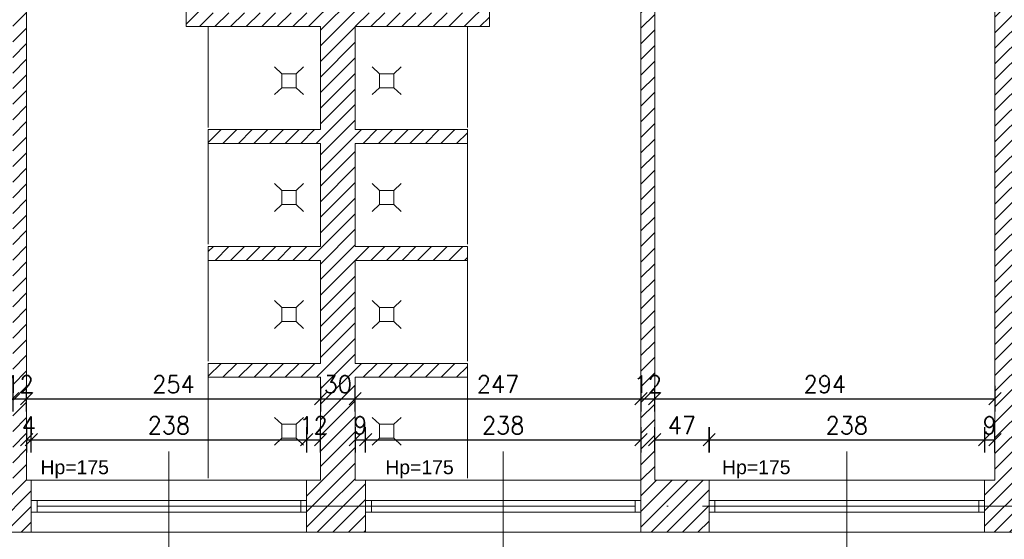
# Model space of a CAD drawing. Header units: millimetres. Extents: x -37273 to 136949, y -1495242345 to -598.
# Tile 24 of 44: x 69393 to 70245, y -17749 to -17300. Entities that reach past the tile are written whole.
import ezdxf

# ---------------------------------------------------------------- set-up
doc = ezdxf.new("R2010")
doc.units = ezdxf.units.MM
doc.linetypes.add('ACAD_ISO10W100', pattern=[18, 12, -3, 0, -3])
for name, color, linetype, lineweight in [('A-OKN', 3, 'Continuous', 13), ('urządzenia', 252, 'Continuous', 0), ('wymiarowannie', 253, 'Continuous', 5)]:
    doc.layers.add(name, color=color, linetype=linetype, lineweight=lineweight)
doc.layers.add('wym', color=1, linetype='Continuous')
doc.layers.add('ściana', color=7, linetype='Continuous')
doc.styles.get("Standard").update_dxf_attribs({"font": 'arial.ttf'})
doc.styles.add('WYM_50', font='simplex.shx', dxfattribs={"width": 0.95})
doc.dimstyles.new('50', dxfattribs={"dimtxt": 15, "dimasz": 0.15, "dimexe": 13, "dimexo": 30, "dimgap": 5, "dimtad": 1, "dimdec": 0, "dimrnd": 0.5, "dimzin": 1, "dimdsep": 46, "dimtxsty": 'WYM_50', "dimblk": 'A', "dimcen": 3, "dimdle": 5, "dimse1": 1, "dimse2": 1, "dimclrd": 256, "dimclre": 256, "dimclrt": 2, "dimaunit": 1, "dimadec": 0, "dimazin": 0, "dimtfac": 0.32, "dimtdec": 0, "dimtix": 1, "dimtmove": 1, "dimatfit": 3, "dimldrblk": 'A', "dimfxl": 1, "dimtvp": 0.08, "dimtolj": 1, "dimtzin": 1, "dimarcsym": 0})

# ---------------------------------------------------------------- blocks, each defined once
blk = doc.blocks.new('A')
at = {"color": 1, "linetype": 'Continuous'}
blk.add_line((0, 73.6), (0, -73.6), dxfattribs=at)
at = {"color": 7, "linetype": 'Continuous'}
blk.add_line((-35.3, -35.3), (35.3, 35.3), dxfattribs=at)
blk = doc.blocks.new('*D1490')
at = {"layer": 'Defpoints', "color": 0, "lineweight": 13, "ltscale": 3}
for p in [(69692.44, -17743.38), (69930.44, -17743.38), (69930.44, -17879.37)]:
    blk.add_point(p, dxfattribs=at)
at = {"layer": 'wym', "lineweight": -2}
blk.add_line((69692.59, -17879.37), (69930.29, -17879.37), dxfattribs=at)
at = {"layer": 'wym', "lineweight": -2, "ltscale": 3, "xscale": 0.15, "yscale": 0.15, "zscale": 0.15, "rotation": 180}
blk.add_blockref('A', (69692.44, -17879.37), dxfattribs=at)
at = {"layer": 'wym', "lineweight": -2, "ltscale": 3, "xscale": 0.15, "yscale": 0.15, "zscale": 0.15}
blk.add_blockref('A', (69930.44, -17879.37), dxfattribs=at)
at = {"layer": 'wym', "color": 2, "ltscale": 3, "insert": (69811.44, -17866.87), "char_height": 15, "attachment_point": 5, "style": 'WYM_50'}
blk.add_mtext('\\A1;238', dxfattribs=at)
blk = doc.blocks.new('*D1491')
at = {"layer": 'Defpoints', "color": 0, "lineweight": 13, "ltscale": 3}
for p in [(69930.44, -17743.38), (69989.44, -17743.38), (69989.44, -17879.37)]:
    blk.add_point(p, dxfattribs=at)
at = {"layer": 'wym', "lineweight": -2}
blk.add_line((69930.59, -17879.37), (69989.29, -17879.37), dxfattribs=at)
at = {"layer": 'wym', "lineweight": -2, "ltscale": 3, "xscale": 0.15, "yscale": 0.15, "zscale": 0.15, "rotation": 180}
blk.add_blockref('A', (69930.44, -17879.37), dxfattribs=at)
at = {"layer": 'wym', "lineweight": -2, "ltscale": 3, "xscale": 0.15, "yscale": 0.15, "zscale": 0.15}
blk.add_blockref('A', (69989.44, -17879.37), dxfattribs=at)
at = {"layer": 'wym', "color": 2, "ltscale": 3, "insert": (69959.94, -17866.87), "char_height": 15, "attachment_point": 5, "style": 'WYM_50'}
blk.add_mtext('\\A1;59', dxfattribs=at)
blk = doc.blocks.new('*D1492')
at = {"layer": 'Defpoints', "color": 0, "lineweight": 13, "ltscale": 3}
for p in [(69989.44, -17743.38), (70227.44, -17743.38), (70227.44, -17879.37)]:
    blk.add_point(p, dxfattribs=at)
at = {"layer": 'wym', "lineweight": -2}
blk.add_line((69989.59, -17879.37), (70227.29, -17879.37), dxfattribs=at)
at = {"layer": 'wym', "lineweight": -2, "ltscale": 3, "xscale": 0.15, "yscale": 0.15, "zscale": 0.15, "rotation": 180}
blk.add_blockref('A', (69989.44, -17879.37), dxfattribs=at)
at = {"layer": 'wym', "lineweight": -2, "ltscale": 3, "xscale": 0.15, "yscale": 0.15, "zscale": 0.15}
blk.add_blockref('A', (70227.44, -17879.37), dxfattribs=at)
at = {"layer": 'wym', "color": 2, "ltscale": 3, "insert": (70108.44, -17866.87), "char_height": 15, "attachment_point": 5, "style": 'WYM_50'}
blk.add_mtext('\\A1;238', dxfattribs=at)
blk = doc.blocks.new('*D1493')
at = {"layer": 'Defpoints', "color": 0, "lineweight": 13, "ltscale": 3}
for p in [(70227.44, -17743.38), (70281.44, -17743.38), (70281.44, -17879.37)]:
    blk.add_point(p, dxfattribs=at)
at = {"layer": 'wym', "lineweight": -2}
blk.add_line((70227.59, -17879.37), (70281.29, -17879.37), dxfattribs=at)
at = {"layer": 'wym', "lineweight": -2, "ltscale": 3, "xscale": 0.15, "yscale": 0.15, "zscale": 0.15, "rotation": 180}
blk.add_blockref('A', (70227.44, -17879.37), dxfattribs=at)
at = {"layer": 'wym', "lineweight": -2, "ltscale": 3, "xscale": 0.15, "yscale": 0.15, "zscale": 0.15}
blk.add_blockref('A', (70281.44, -17879.37), dxfattribs=at)
at = {"layer": 'wym', "color": 2, "ltscale": 3, "insert": (70254.44, -17866.87), "char_height": 15, "attachment_point": 5, "style": 'WYM_50'}
blk.add_mtext('\\A1;54', dxfattribs=at)
blk = doc.blocks.new('*D1503')
at = {"layer": 'Defpoints', "color": 0, "lineweight": 13, "ltscale": 3}
for p in [(69053.44, -17743.38), (70281.44, -17743.38), (70281.44, -17925.19)]:
    blk.add_point(p, dxfattribs=at)
at = {"layer": 'wym', "lineweight": -2}
blk.add_line((69053.59, -17925.19), (70281.29, -17925.19), dxfattribs=at)
at = {"layer": 'wym', "lineweight": -2, "ltscale": 3, "xscale": 0.15, "yscale": 0.15, "zscale": 0.15, "rotation": 180}
blk.add_blockref('A', (69053.44, -17925.19), dxfattribs=at)
at = {"layer": 'wym', "lineweight": -2, "ltscale": 3, "xscale": 0.15, "yscale": 0.15, "zscale": 0.15}
blk.add_blockref('A', (70281.44, -17925.19), dxfattribs=at)
at = {"layer": 'wym', "color": 2, "ltscale": 3, "insert": (69667.44, -17912.69), "char_height": 15, "attachment_point": 5, "style": 'WYM_50'}
blk.add_mtext('\\A1;1228', dxfattribs=at)
blk = doc.blocks.new('*D1591')
at = {"layer": 'Defpoints', "color": 0, "lineweight": 13, "ltscale": 3}
for p in [(69403.44, -17663.45), (69399.44, -17670.45), (69403.44, -17698.38)]:
    blk.add_point(p, dxfattribs=at)
at = {"layer": 'wym', "lineweight": -2}
for p, q in [((69399.29, -17663.45), (69399.14, -17663.45)), ((69399.44, -17663.45), (69403.44, -17663.45)), ((69403.59, -17663.45), (69403.74, -17663.45))]:
    blk.add_line(p, q, dxfattribs=at)
at = {"layer": 'wym', "lineweight": -2, "ltscale": 3, "xscale": 0.15, "yscale": 0.15, "zscale": 0.15}
blk.add_blockref('A', (69399.44, -17663.45), dxfattribs=at)
at = {"layer": 'wym', "lineweight": -2, "ltscale": 3, "xscale": 0.15, "yscale": 0.15, "zscale": 0.15, "rotation": 180}
blk.add_blockref('A', (69403.44, -17663.45), dxfattribs=at)
at = {"layer": 'wym', "color": 2, "ltscale": 3, "insert": (69401.44, -17650.95), "char_height": 15, "attachment_point": 5, "style": 'WYM_50'}
blk.add_mtext('\\A1;4', dxfattribs=at)
blk = doc.blocks.new('*D1592')
at = {"layer": 'Defpoints', "color": 0, "lineweight": 13, "ltscale": 3}
for p in [(69641.44, -17663.45), (69403.44, -17698.38), (69641.44, -17698.38)]:
    blk.add_point(p, dxfattribs=at)
at = {"layer": 'wym', "lineweight": -2}
blk.add_line((69403.59, -17663.45), (69641.29, -17663.45), dxfattribs=at)
at = {"layer": 'wym', "lineweight": -2, "ltscale": 3, "xscale": 0.15, "yscale": 0.15, "zscale": 0.15, "rotation": 180}
blk.add_blockref('A', (69403.44, -17663.45), dxfattribs=at)
at = {"layer": 'wym', "lineweight": -2, "ltscale": 3, "xscale": 0.15, "yscale": 0.15, "zscale": 0.15}
blk.add_blockref('A', (69641.44, -17663.45), dxfattribs=at)
at = {"layer": 'wym', "color": 2, "ltscale": 3, "insert": (69522.44, -17650.95), "char_height": 15, "attachment_point": 5, "style": 'WYM_50'}
blk.add_mtext('\\A1;238', dxfattribs=at)
blk = doc.blocks.new('*D1593')
at = {"layer": 'Defpoints', "color": 0, "lineweight": 13, "ltscale": 3}
for p in [(69653.44, -17663.45), (69641.44, -17672.69), (69653.44, -17672.69)]:
    blk.add_point(p, dxfattribs=at)
at = {"layer": 'wym', "lineweight": -2}
for p, q in [((69641.29, -17663.45), (69641.14, -17663.45)), ((69641.44, -17663.45), (69653.44, -17663.45)), ((69653.59, -17663.45), (69653.74, -17663.45))]:
    blk.add_line(p, q, dxfattribs=at)
at = {"layer": 'wym', "lineweight": -2, "ltscale": 3, "xscale": 0.15, "yscale": 0.15, "zscale": 0.15}
blk.add_blockref('A', (69641.44, -17663.45), dxfattribs=at)
at = {"layer": 'wym', "lineweight": -2, "ltscale": 3, "xscale": 0.15, "yscale": 0.15, "zscale": 0.15, "rotation": 180}
blk.add_blockref('A', (69653.44, -17663.45), dxfattribs=at)
at = {"layer": 'wym', "color": 2, "ltscale": 3, "insert": (69647.44, -17650.95), "char_height": 15, "attachment_point": 5, "style": 'WYM_50'}
blk.add_mtext('\\A1;12', dxfattribs=at)
blk = doc.blocks.new('*D1594')
at = {"layer": 'Defpoints', "color": 0, "lineweight": 13, "ltscale": 3}
for p in [(69692.44, -17663.45), (69683.44, -17676.07), (69692.44, -17698.38)]:
    blk.add_point(p, dxfattribs=at)
at = {"layer": 'wym', "lineweight": -2}
for p, q in [((69683.29, -17663.45), (69683.14, -17663.45)), ((69683.44, -17663.45), (69692.44, -17663.45)), ((69692.59, -17663.45), (69692.74, -17663.45))]:
    blk.add_line(p, q, dxfattribs=at)
at = {"layer": 'wym', "lineweight": -2, "ltscale": 3, "xscale": 0.15, "yscale": 0.15, "zscale": 0.15}
blk.add_blockref('A', (69683.44, -17663.45), dxfattribs=at)
at = {"layer": 'wym', "lineweight": -2, "ltscale": 3, "xscale": 0.15, "yscale": 0.15, "zscale": 0.15, "rotation": 180}
blk.add_blockref('A', (69692.44, -17663.45), dxfattribs=at)
at = {"layer": 'wym', "color": 2, "ltscale": 3, "insert": (69687.94, -17650.95), "char_height": 15, "attachment_point": 5, "style": 'WYM_50'}
blk.add_mtext('\\A1;9', dxfattribs=at)
blk = doc.blocks.new('*D1595')
at = {"layer": 'Defpoints', "color": 0, "lineweight": 13, "ltscale": 3}
for p in [(69930.44, -17663.45), (69692.44, -17674.1), (69930.44, -17674.1)]:
    blk.add_point(p, dxfattribs=at)
at = {"layer": 'wym', "lineweight": -2}
blk.add_line((69692.59, -17663.45), (69930.29, -17663.45), dxfattribs=at)
at = {"layer": 'wym', "lineweight": -2, "ltscale": 3, "xscale": 0.15, "yscale": 0.15, "zscale": 0.15, "rotation": 180}
blk.add_blockref('A', (69692.44, -17663.45), dxfattribs=at)
at = {"layer": 'wym', "lineweight": -2, "ltscale": 3, "xscale": 0.15, "yscale": 0.15, "zscale": 0.15}
blk.add_blockref('A', (69930.44, -17663.45), dxfattribs=at)
at = {"layer": 'wym', "color": 2, "ltscale": 3, "insert": (69811.44, -17650.95), "char_height": 15, "attachment_point": 5, "style": 'WYM_50'}
blk.add_mtext('\\A1;238', dxfattribs=at)
blk = doc.blocks.new('*D1596')
at = {"layer": 'Defpoints', "color": 0, "lineweight": 13, "ltscale": 3}
for p in [(69989.44, -17663.45), (69942.44, -17675.24), (69989.44, -17698.38)]:
    blk.add_point(p, dxfattribs=at)
at = {"layer": 'wym', "lineweight": -2}
blk.add_line((69942.59, -17663.45), (69989.29, -17663.45), dxfattribs=at)
at = {"layer": 'wym', "lineweight": -2, "ltscale": 3, "xscale": 0.15, "yscale": 0.15, "zscale": 0.15, "rotation": 180}
blk.add_blockref('A', (69942.44, -17663.45), dxfattribs=at)
at = {"layer": 'wym', "lineweight": -2, "ltscale": 3, "xscale": 0.15, "yscale": 0.15, "zscale": 0.15}
blk.add_blockref('A', (69989.44, -17663.45), dxfattribs=at)
at = {"layer": 'wym', "color": 2, "ltscale": 3, "insert": (69965.94, -17650.95), "char_height": 15, "attachment_point": 5, "style": 'WYM_50'}
blk.add_mtext('\\A1;47', dxfattribs=at)
blk = doc.blocks.new('*D1597')
at = {"layer": 'Defpoints', "color": 0, "lineweight": 13, "ltscale": 3}
for p in [(70227.44, -17663.45), (69989.44, -17704.15), (70227.44, -17704.15)]:
    blk.add_point(p, dxfattribs=at)
at = {"layer": 'wym', "lineweight": -2}
blk.add_line((69989.59, -17663.45), (70227.29, -17663.45), dxfattribs=at)
at = {"layer": 'wym', "lineweight": -2, "ltscale": 3, "xscale": 0.15, "yscale": 0.15, "zscale": 0.15, "rotation": 180}
blk.add_blockref('A', (69989.44, -17663.45), dxfattribs=at)
at = {"layer": 'wym', "lineweight": -2, "ltscale": 3, "xscale": 0.15, "yscale": 0.15, "zscale": 0.15}
blk.add_blockref('A', (70227.44, -17663.45), dxfattribs=at)
at = {"layer": 'wym', "color": 2, "ltscale": 3, "insert": (70108.44, -17650.95), "char_height": 15, "attachment_point": 5, "style": 'WYM_50'}
blk.add_mtext('\\A1;238', dxfattribs=at)
blk = doc.blocks.new('*D1598')
at = {"layer": 'Defpoints', "color": 0, "lineweight": 13, "ltscale": 3}
for p in [(70227.44, -17666.48), (70236.44, -17663.45), (70236.44, -17666.48)]:
    blk.add_point(p, dxfattribs=at)
at = {"layer": 'wym', "lineweight": -2}
for p, q in [((70227.29, -17663.45), (70227.14, -17663.45)), ((70227.44, -17663.45), (70236.44, -17663.45)), ((70236.59, -17663.45), (70236.74, -17663.45))]:
    blk.add_line(p, q, dxfattribs=at)
at = {"layer": 'wym', "lineweight": -2, "ltscale": 3, "xscale": 0.15, "yscale": 0.15, "zscale": 0.15}
blk.add_blockref('A', (70227.44, -17663.45), dxfattribs=at)
at = {"layer": 'wym', "lineweight": -2, "ltscale": 3, "xscale": 0.15, "yscale": 0.15, "zscale": 0.15, "rotation": 180}
blk.add_blockref('A', (70236.44, -17663.45), dxfattribs=at)
at = {"layer": 'wym', "color": 2, "ltscale": 3, "insert": (70231.94, -17650.95), "char_height": 15, "attachment_point": 5, "style": 'WYM_50'}
blk.add_mtext('\\A1;9', dxfattribs=at)
blk = doc.blocks.new('*D1600')
at = {"layer": 'Defpoints', "color": 0, "lineweight": 13, "ltscale": 3}
for p in [(69387.44, -17595.73), (69399.44, -17595.73), (69399.44, -17627.99)]:
    blk.add_point(p, dxfattribs=at)
at = {"layer": 'wym', "lineweight": -2}
for p, q in [((69387.29, -17627.99), (69387.14, -17627.99)), ((69387.44, -17627.99), (69399.44, -17627.99)), ((69399.59, -17627.99), (69399.74, -17627.99))]:
    blk.add_line(p, q, dxfattribs=at)
at = {"layer": 'wym', "lineweight": -2, "ltscale": 3, "xscale": 0.15, "yscale": 0.15, "zscale": 0.15}
blk.add_blockref('A', (69387.44, -17627.99), dxfattribs=at)
at = {"layer": 'wym', "lineweight": -2, "ltscale": 3, "xscale": 0.15, "yscale": 0.15, "zscale": 0.15, "rotation": 180}
blk.add_blockref('A', (69399.44, -17627.99), dxfattribs=at)
at = {"layer": 'wym', "color": 2, "ltscale": 3, "insert": (69393.44, -17615.49), "char_height": 15, "attachment_point": 5, "style": 'WYM_50'}
blk.add_mtext('\\A1;12', dxfattribs=at)
blk = doc.blocks.new('*D1601')
at = {"layer": 'Defpoints', "color": 0, "lineweight": 13, "ltscale": 3}
for p in [(69399.44, -17610.33), (69653.44, -17610.33), (69653.44, -17627.99)]:
    blk.add_point(p, dxfattribs=at)
at = {"layer": 'wym', "lineweight": -2}
blk.add_line((69399.59, -17627.99), (69653.29, -17627.99), dxfattribs=at)
at = {"layer": 'wym', "lineweight": -2, "ltscale": 3, "xscale": 0.15, "yscale": 0.15, "zscale": 0.15, "rotation": 180}
blk.add_blockref('A', (69399.44, -17627.99), dxfattribs=at)
at = {"layer": 'wym', "lineweight": -2, "ltscale": 3, "xscale": 0.15, "yscale": 0.15, "zscale": 0.15}
blk.add_blockref('A', (69653.44, -17627.99), dxfattribs=at)
at = {"layer": 'wym', "color": 2, "ltscale": 3, "insert": (69526.44, -17615.49), "char_height": 15, "attachment_point": 5, "style": 'WYM_50'}
blk.add_mtext('\\A1;254', dxfattribs=at)
blk = doc.blocks.new('*D1602')
at = {"layer": 'Defpoints', "color": 0, "lineweight": 13, "ltscale": 3}
for p in [(69653.44, -17615.38), (69683.44, -17615.38), (69683.44, -17627.99)]:
    blk.add_point(p, dxfattribs=at)
at = {"layer": 'wym', "lineweight": -2}
for p, q in [((69653.29, -17627.99), (69653.14, -17627.99)), ((69653.44, -17627.99), (69683.44, -17627.99)), ((69683.59, -17627.99), (69683.74, -17627.99))]:
    blk.add_line(p, q, dxfattribs=at)
at = {"layer": 'wym', "lineweight": -2, "ltscale": 3, "xscale": 0.15, "yscale": 0.15, "zscale": 0.15}
blk.add_blockref('A', (69653.44, -17627.99), dxfattribs=at)
at = {"layer": 'wym', "lineweight": -2, "ltscale": 3, "xscale": 0.15, "yscale": 0.15, "zscale": 0.15, "rotation": 180}
blk.add_blockref('A', (69683.44, -17627.99), dxfattribs=at)
at = {"layer": 'wym', "color": 2, "ltscale": 3, "insert": (69668.44, -17615.49), "char_height": 15, "attachment_point": 5, "style": 'WYM_50'}
blk.add_mtext('\\A1;30', dxfattribs=at)
blk = doc.blocks.new('*D1603')
at = {"layer": 'Defpoints', "color": 0, "lineweight": 13, "ltscale": 3}
for p in [(69683.44, -17615.38), (69930.44, -17615.38), (69930.44, -17627.99)]:
    blk.add_point(p, dxfattribs=at)
at = {"layer": 'wym', "lineweight": -2}
blk.add_line((69683.59, -17627.99), (69930.29, -17627.99), dxfattribs=at)
at = {"layer": 'wym', "lineweight": -2, "ltscale": 3, "xscale": 0.15, "yscale": 0.15, "zscale": 0.15, "rotation": 180}
blk.add_blockref('A', (69683.44, -17627.99), dxfattribs=at)
at = {"layer": 'wym', "lineweight": -2, "ltscale": 3, "xscale": 0.15, "yscale": 0.15, "zscale": 0.15}
blk.add_blockref('A', (69930.44, -17627.99), dxfattribs=at)
at = {"layer": 'wym', "color": 2, "ltscale": 3, "insert": (69806.94, -17615.49), "char_height": 15, "attachment_point": 5, "style": 'WYM_50'}
blk.add_mtext('\\A1;247', dxfattribs=at)
blk = doc.blocks.new('*D1604')
at = {"layer": 'Defpoints', "color": 0, "lineweight": 13, "ltscale": 3}
for p in [(69930.44, -17602.97), (69942.44, -17602.97), (69942.44, -17627.99)]:
    blk.add_point(p, dxfattribs=at)
at = {"layer": 'wym', "lineweight": -2}
for p, q in [((69930.29, -17627.99), (69930.14, -17627.99)), ((69930.44, -17627.99), (69942.44, -17627.99)), ((69942.59, -17627.99), (69942.74, -17627.99))]:
    blk.add_line(p, q, dxfattribs=at)
at = {"layer": 'wym', "lineweight": -2, "ltscale": 3, "xscale": 0.15, "yscale": 0.15, "zscale": 0.15}
blk.add_blockref('A', (69930.44, -17627.99), dxfattribs=at)
at = {"layer": 'wym', "lineweight": -2, "ltscale": 3, "xscale": 0.15, "yscale": 0.15, "zscale": 0.15, "rotation": 180}
blk.add_blockref('A', (69942.44, -17627.99), dxfattribs=at)
at = {"layer": 'wym', "color": 2, "ltscale": 3, "insert": (69936.44, -17615.49), "char_height": 15, "attachment_point": 5, "style": 'WYM_50'}
blk.add_mtext('\\A1;12', dxfattribs=at)
blk = doc.blocks.new('*D1605')
at = {"layer": 'Defpoints', "color": 0, "lineweight": 13, "ltscale": 3}
for p in [(69942.44, -17594.04), (70236.44, -17594.04), (70236.44, -17627.99)]:
    blk.add_point(p, dxfattribs=at)
at = {"layer": 'wym', "lineweight": -2}
blk.add_line((69942.59, -17627.99), (70236.29, -17627.99), dxfattribs=at)
at = {"layer": 'wym', "lineweight": -2, "ltscale": 3, "xscale": 0.15, "yscale": 0.15, "zscale": 0.15, "rotation": 180}
blk.add_blockref('A', (69942.44, -17627.99), dxfattribs=at)
at = {"layer": 'wym', "lineweight": -2, "ltscale": 3, "xscale": 0.15, "yscale": 0.15, "zscale": 0.15}
blk.add_blockref('A', (70236.44, -17627.99), dxfattribs=at)
at = {"layer": 'wym', "color": 2, "ltscale": 3, "insert": (70089.44, -17615.49), "char_height": 15, "attachment_point": 5, "style": 'WYM_50'}
blk.add_mtext('\\A1;294', dxfattribs=at)

msp = doc.modelspace()

# ---------------------------------------------------------------- hatches: boundary and pattern name
at = {"layer": 'wymiarowannie', "lineweight": 13, "ltscale": 3}
h = msp.add_hatch(dxfattribs=at)
h.set_pattern_fill('ANSI31', color=5, scale=3)
h.set_pattern_definition([(45, (69044.444, -17743.378), (-6.73519, 6.73519), [])])
h.paths.add_polyline_path([(69076.44, -16999.38), (69295.44, -16999.38), (69295.44, -17024.38), (69098.44, -17024.38), (69098.44, -17417.88), (69076.44, -17417.88)])
h.paths.add_polyline_path([(69344.44, -17720.88), (69344.44, -17698.38), (69387.44, -17698.38), (69387.44, -17164.38), (69417.44, -17164.38), (69417.44, -17176.38), (69399.44, -17176.38), (69399.44, -17698.38), (69403.44, -17698.38), (69403.44, -17720.88)])
h.paths.add_polyline_path([(69044.44, -17417.88), (69044.44, -17395.38), (69073.44, -17395.38), (69073.44, -17312.83), (69073.45, -17312.45), (69073.44, -17312.07), (69073.44, -17024.38), (69059.67, -17024.38), (69059.67, -16999.38), (69076.44, -16999.38), (69076.44, -17417.88)])
h.paths.add_polyline_path([(69344.44, -17743.38), (69344.44, -17720.88), (69403.44, -17720.88), (69403.44, -17743.38)])
h.paths.add_polyline_path([(69641.44, -17743.38), (69641.44, -17720.88), (69692.44, -17720.88), (69692.44, -17743.38)])
h.paths.add_polyline_path([(69133.92, -16996.59), (69133.92, -17027.16), (69111.42, -17027.16), (69111.42, -16996.59)], flags=9)
h.paths.add_polyline_path([(69407.37, -17626.74), (69379.52, -17626.74), (69379.52, -17604.24), (69407.37, -17604.24)], flags=9)
h.paths.add_polyline_path([(69410.28, -17662.2), (69392.6, -17662.2), (69392.6, -17639.7), (69410.28, -17639.7)], flags=9)
h = msp.add_hatch(dxfattribs=at)
h.set_pattern_fill('ANSI31', color=5, scale=3)
h.set_pattern_definition([(45, (69044.444, -17743.378), (-6.73519, 6.73519), [])])
h.paths.add_polyline_path([(69490.44, -17176.38), (69490.44, -17164.38), (69537.44, -17164.38), (69537.44, -17151.73), (69549.44, -17151.73), (69549.44, -17294.38), (69653.44, -17294.38), (69653.44, -17129.76), (69683.44, -17129.76), (69683.44, -17294.38), (69787.44, -17294.38), (69787.44, -17151.73), (69799.44, -17151.73), (69799.44, -17164.38), (69839.44, -17164.38), (69839.44, -17176.38), (69799.44, -17176.38), (69799.44, -17306.38), (69683.44, -17306.38), (69683.44, -17395.38), (69780.44, -17395.38), (69780.44, -17407.38), (69683.44, -17407.38), (69683.44, -17496.38), (69780.44, -17496.38), (69780.44, -17508.38), (69683.44, -17508.38), (69683.44, -17597.38), (69780.44, -17597.38), (69780.44, -17609.38), (69683.44, -17609.38), (69683.44, -17698.38), (69692.44, -17698.38), (69692.44, -17720.88), (69641.44, -17720.88), (69641.44, -17698.38), (69653.44, -17698.38), (69653.44, -17609.38), (69556.44, -17609.38), (69556.44, -17597.38), (69653.44, -17597.38), (69653.44, -17508.38), (69556.44, -17508.38), (69556.44, -17496.38), (69653.44, -17496.38), (69653.44, -17407.38), (69556.44, -17407.38), (69556.44, -17395.38), (69653.44, -17395.38), (69653.44, -17306.38), (69537.44, -17306.38), (69537.44, -17176.38)])
h.paths.add_polyline_path([(69395.44, -17024.38), (69395.44, -16999.38), (69953.44, -16999.38), (69953.44, -17024.38), (69799.44, -17024.38), (69799.44, -17062.63), (69787.44, -17062.63), (69787.44, -17024.38), (69738.32, -17024.38), (69737.96, -17024.32), (69737.59, -17024.26), (69737.22, -17024.21), (69736.85, -17024.17), (69736.48, -17024.13), (69736.1, -17024.09), (69735.73, -17024.06), (69735.35, -17024.04), (69734.97, -17024.02), (69734.59, -17024.01), (69734.2, -17024), (69733.82, -17024), (69733.43, -17024), (69733.05, -17024.01), (69732.67, -17024.02), (69732.29, -17024.04), (69731.91, -17024.06), (69731.54, -17024.09), (69731.16, -17024.13), (69730.79, -17024.17), (69730.42, -17024.21), (69730.05, -17024.26), (69729.68, -17024.32), (69729.31, -17024.38), (69683.44, -17024.38), (69653.44, -17024.38), (69607.57, -17024.38), (69607.21, -17024.32), (69606.84, -17024.26), (69606.47, -17024.21), (69606.1, -17024.17), (69605.73, -17024.13), (69605.35, -17024.09), (69604.98, -17024.06), (69604.6, -17024.04), (69604.22, -17024.02), (69603.84, -17024.01), (69603.45, -17024), (69603.07, -17024), (69602.69, -17024), (69602.3, -17024.01), (69601.92, -17024.02), (69601.54, -17024.04), (69601.16, -17024.06), (69600.79, -17024.09), (69600.41, -17024.13), (69600.04, -17024.17), (69599.67, -17024.21), (69599.3, -17024.26), (69598.93, -17024.32), (69598.56, -17024.38), (69549.44, -17024.38), (69549.44, -17062.63), (69537.44, -17062.63), (69537.44, -17024.38)])
h.paths.add_polyline_path([(69683.73, -17626.74), (69653.16, -17626.74), (69653.16, -17604.24), (69683.73, -17604.24)], flags=9)
h.paths.add_polyline_path([(69661.37, -17662.2), (69633.52, -17662.2), (69633.52, -17639.7), (69661.37, -17639.7)], flags=9)
h.paths.add_polyline_path([(69696.1, -17662.2), (69679.78, -17662.2), (69679.78, -17639.7), (69696.1, -17639.7)], flags=9)
h = msp.add_hatch(dxfattribs=at)
h.set_pattern_fill('ANSI31', color=5, scale=3)
h.set_pattern_definition([(45, (69912.444, -17743.378), (-6.73519, 6.73519), [])])
h.paths.add_polyline_path([(70053.44, -17017.69), (70053.44, -16999.38), (70259.44, -16999.38), (70259.44, -17720.88), (70227.44, -17720.88), (70227.44, -17698.38), (70236.44, -17698.38), (70236.44, -17024.38), (70053.44, -17024.38)])
h.paths.add_polyline_path([(69912.44, -17176.38), (69912.44, -17164.38), (69942.44, -17164.38), (69942.44, -17698.38), (69989.44, -17698.38), (69989.44, -17720.88), (69930.44, -17720.88), (69930.44, -17698.38), (69930.44, -17176.38)])
h.paths.add_polyline_path([(70259.44, -17720.88), (70259.44, -16999.38), (70281.44, -16999.38), (70281.44, -17720.88)])
h.paths.add_polyline_path([(69930.44, -17743.38), (69930.44, -17720.88), (69989.44, -17720.88), (69989.44, -17743.38)])
h.paths.add_polyline_path([(70227.44, -17743.38), (70227.44, -17720.88), (70259.44, -17720.88), (70259.44, -17743.38)])
h.paths.add_polyline_path([(70259.44, -17743.38), (70259.44, -17720.88), (70281.44, -17720.88), (70281.44, -17743.38)])
h.paths.add_polyline_path([(69950.37, -17626.74), (69922.52, -17626.74), (69922.52, -17604.24), (69950.37, -17604.24)], flags=9)
h.paths.add_polyline_path([(70240.1, -17662.2), (70223.78, -17662.2), (70223.78, -17639.7), (70240.1, -17639.7)], flags=9)

# ---------------------------------------------------------------- linework, layer by layer
at = {"layer": 'A-OKN'}
for p, q in [((69641.44, -17698.38), (69403.44, -17698.38)), ((69930.44, -17698.38), (69692.44, -17698.38)), ((70227.44, -17698.38), (69989.44, -17698.38)), ((69641.44, -17715.88), (69403.44, -17715.88)), ((69641.44, -17715.88), (69403.44, -17715.88)), ((69408.44, -17715.88), (69408.44, -17725.88)), ((69408.44, -17715.88), (69408.44, -17725.88)), ((69636.44, -17715.88), (69636.44, -17725.88)), ((69636.44, -17715.88), (69636.44, -17725.88)), ((69930.44, -17715.88), (69692.44, -17715.88)), ((69930.44, -17715.88), (69692.44, -17715.88)), ((69697.44, -17715.88), (69697.44, -17725.88)), ((69697.44, -17715.88), (69697.44, -17725.88)), ((69925.44, -17715.88), (69925.44, -17725.88)), ((69925.44, -17715.88), (69925.44, -17725.88)), ((70227.44, -17715.88), (69989.44, -17715.88)), ((70227.44, -17715.88), (69989.44, -17715.88)), ((69994.44, -17715.88), (69994.44, -17725.88)), ((69994.44, -17715.88), (69994.44, -17725.88)), ((70222.44, -17715.88), (70222.44, -17725.88)), ((70222.44, -17715.88), (70222.44, -17725.88)), ((69641.44, -17725.88), (69403.44, -17725.88)), ((69641.44, -17725.88), (69403.44, -17725.88)), ((69408.44, -17720.88), (69636.44, -17720.88)), ((69408.44, -17720.88), (69636.44, -17720.88)), ((69930.44, -17725.88), (69692.44, -17725.88)), ((69930.44, -17725.88), (69692.44, -17725.88)), ((69697.44, -17720.88), (69925.44, -17720.88)), ((69697.44, -17720.88), (69925.44, -17720.88)), ((70227.44, -17725.88), (69989.44, -17725.88)), ((70227.44, -17725.88), (69989.44, -17725.88)), ((69994.44, -17720.88), (70222.44, -17720.88)), ((69994.44, -17720.88), (70222.44, -17720.88)), ((69641.44, -17743.38), (69403.44, -17743.38)), ((69930.44, -17743.38), (69692.44, -17743.38)), ((70227.44, -17743.38), (69989.44, -17743.38))]:
    msp.add_line(p, q, dxfattribs=at)
at = {"layer": 'wymiarowannie', "color": 251, "lineweight": 13, "ltscale": 3}
for p, q in [((69556.44, -17306.38), (69556.44, -17393.49)), ((69780.44, -17306.38), (69780.44, -17393.49)), ((69613.78, -17341.07), (69620, -17347.09)), ((69632.43, -17347.09), (69638.65, -17341.07)), ((69704.46, -17347.09), (69698.24, -17341.07)), ((69723.11, -17341.07), (69716.89, -17347.09)), ((69613.78, -17365.15), (69620, -17359.13)), ((69632.43, -17359.13), (69638.65, -17365.15)), ((69704.46, -17359.13), (69698.24, -17365.15)), ((69723.11, -17365.15), (69716.89, -17359.13)), ((69556.44, -17407.38), (69556.44, -17494.49)), ((69780.44, -17407.38), (69780.44, -17494.49)), ((69613.78, -17442.07), (69620, -17448.09)), ((69632.43, -17448.09), (69638.65, -17442.07)), ((69704.46, -17448.09), (69698.24, -17442.07)), ((69723.11, -17442.07), (69716.89, -17448.09)), ((69613.78, -17466.15), (69620, -17460.13)), ((69632.43, -17460.13), (69638.65, -17466.15)), ((69704.46, -17460.13), (69698.24, -17466.15)), ((69723.11, -17466.15), (69716.89, -17460.13)), ((69556.44, -17508.38), (69556.44, -17595.49)), ((69780.44, -17508.38), (69780.44, -17595.49)), ((69613.78, -17543.07), (69620, -17549.09)), ((69632.43, -17549.09), (69638.65, -17543.07)), ((69704.46, -17549.09), (69698.24, -17543.07)), ((69723.11, -17543.07), (69716.89, -17549.09)), ((69613.78, -17567.15), (69620, -17561.13)), ((69632.43, -17561.13), (69638.65, -17567.15)), ((69704.46, -17561.13), (69698.24, -17567.15)), ((69723.11, -17567.15), (69716.89, -17561.13)), ((69556.44, -17609.38), (69556.44, -17696.49)), ((69780.44, -17609.38), (69780.44, -17696.49)), ((69613.78, -17644.07), (69620, -17650.09)), ((69632.43, -17650.09), (69638.65, -17644.07)), ((69704.46, -17650.09), (69698.24, -17644.07)), ((69723.11, -17644.07), (69716.89, -17650.09)), ((69613.78, -17668.15), (69620, -17662.13)), ((69632.43, -17662.13), (69638.65, -17668.15)), ((69704.46, -17662.13), (69698.24, -17668.15)), ((69723.11, -17668.15), (69716.89, -17662.13))]:
    msp.add_line(p, q, dxfattribs=at)
at = {"layer": 'wymiarowannie', "ltscale": 3}
for p, q in [((69522.44, -17673.52), (69522.44, -17788.84)), ((69811.44, -17673.52), (69811.44, -17788.84)), ((70108.44, -17673.52), (70108.44, -17788.84))]:
    msp.add_line(p, q, dxfattribs=at)
at = {"layer": 'wymiarowannie', "color": 1, "lineweight": 13, "ltscale": 3}
for p, q in [((69641.44, -17698.38), (69641.44, -17743.38)), ((69653.44, -17698.38), (69641.44, -17698.38)), ((69692.44, -17698.38), (69692.44, -17743.38))]:
    msp.add_line(p, q, dxfattribs=at)
at = {"layer": 'wymiarowannie', "color": 251, "linetype": 'ACAD_ISO10W100', "lineweight": 13, "ltscale": 10}
msp.add_line((70463.75, -17720.88), (66993.56, -17720.88), dxfattribs=at)
at = {"layer": 'wymiarowannie', "color": 251, "lineweight": 13, "ltscale": 3}
for points in [[(69620, -17347.09), (69632.43, -17347.09), (69632.43, -17359.13), (69620, -17359.13)], [(69716.89, -17347.09), (69704.46, -17347.09), (69704.46, -17359.13), (69716.89, -17359.13)], [(69620, -17448.09), (69632.43, -17448.09), (69632.43, -17460.13), (69620, -17460.13)], [(69716.89, -17448.09), (69704.46, -17448.09), (69704.46, -17460.13), (69716.89, -17460.13)], [(69620, -17549.09), (69632.43, -17549.09), (69632.43, -17561.13), (69620, -17561.13)], [(69716.89, -17549.09), (69704.46, -17549.09), (69704.46, -17561.13), (69716.89, -17561.13)], [(69620, -17650.09), (69632.43, -17650.09), (69632.43, -17662.13), (69620, -17662.13)], [(69716.89, -17650.09), (69704.46, -17650.09), (69704.46, -17662.13), (69716.89, -17662.13)]]:
    msp.add_lwpolyline(points, close=True, dxfattribs=at)
at = {"layer": 'ściana', "lineweight": 13, "ltscale": 3}
for p, q in [((70236.44, -17024.38), (70236.44, -17698.38)), ((69942.44, -17164.38), (69942.44, -17698.38)), ((69399.44, -17176.38), (69399.44, -17698.38)), ((69537.44, -17306.38), (69537.44, -17176.38)), ((69799.44, -17306.38), (69799.44, -17176.38)), ((69930.44, -17176.38), (69930.44, -17698.38)), ((69653.44, -17306.38), (69537.44, -17306.38)), ((69653.44, -17306.38), (69537.44, -17306.38)), ((69653.44, -17306.38), (69556.44, -17306.38)), ((69653.44, -17306.38), (69653.44, -17395.38)), ((69683.44, -17306.38), (69799.44, -17306.38)), ((69683.44, -17306.38), (69799.44, -17306.38)), ((69683.44, -17306.38), (69780.44, -17306.38)), ((69683.44, -17306.38), (69683.44, -17395.38)), ((69653.44, -17395.38), (69556.44, -17395.38)), ((69556.44, -17407.38), (69556.44, -17395.38)), ((69683.44, -17395.38), (69780.44, -17395.38)), ((69780.44, -17407.38), (69780.44, -17395.38)), ((69653.44, -17407.38), (69556.44, -17407.38)), ((69653.44, -17407.38), (69653.44, -17496.38)), ((69683.44, -17407.38), (69780.44, -17407.38)), ((69683.44, -17407.38), (69683.44, -17496.38)), ((69653.44, -17496.38), (69556.44, -17496.38)), ((69556.44, -17508.38), (69556.44, -17496.38)), ((69683.44, -17496.38), (69780.44, -17496.38)), ((69780.44, -17508.38), (69780.44, -17496.38)), ((69653.44, -17508.38), (69556.44, -17508.38)), ((69653.44, -17508.38), (69653.44, -17597.38)), ((69683.44, -17508.38), (69780.44, -17508.38)), ((69683.44, -17508.38), (69683.44, -17597.38)), ((69653.44, -17597.38), (69556.44, -17597.38)), ((69556.44, -17609.38), (69556.44, -17597.38)), ((69683.44, -17597.38), (69780.44, -17597.38)), ((69780.44, -17609.38), (69780.44, -17597.38)), ((69653.44, -17609.38), (69556.44, -17609.38)), ((69653.44, -17609.38), (69653.44, -17698.38)), ((69683.44, -17609.38), (69780.44, -17609.38)), ((69683.44, -17609.38), (69683.44, -17698.38)), ((69403.44, -17698.38), (69399.44, -17698.38)), ((69403.44, -17698.38), (69403.44, -17743.38)), ((69653.44, -17698.38), (69641.44, -17698.38)), ((69641.44, -17698.38), (69641.44, -17743.38)), ((69692.44, -17698.38), (69683.44, -17698.38)), ((69692.44, -17698.38), (69692.44, -17743.38)), ((69930.44, -17698.38), (69930.44, -17743.38)), ((69989.44, -17698.38), (69942.44, -17698.38)), ((69989.44, -17698.38), (69989.44, -17743.38)), ((70236.44, -17698.38), (70227.44, -17698.38)), ((70227.44, -17698.38), (70227.44, -17743.38)), ((69403.44, -17743.38), (69344.44, -17743.38)), ((69692.44, -17743.38), (69641.44, -17743.38)), ((69989.44, -17743.38), (69930.44, -17743.38)), ((70281.44, -17743.38), (70227.44, -17743.38))]:
    msp.add_line(p, q, dxfattribs=at)

# ---------------------------------------------------------------- texts
at = {"layer": 'urządzenia', "char_height": 12, "attachment_point": 5}
for insert in [(69441.02, -17688.98), (69739.05, -17688.98), (70030.19, -17688.98)]:
    msp.add_mtext('Hp=175', dxfattribs=dict(at, insert=insert))

# ---------------------------------------------------------------- dimensions: what is measured, and where the dimension line sits
at = {"layer": 'wym'}
for base, p1, p2, picture, middle in [((69399.44, -17627.99), (69387.44, -17595.73), (69399.44, -17595.73), '*D1600', (69393.44, -17615.49)), ((70236.44, -17627.99), (69942.44, -17594.04), (70236.44, -17594.04), '*D1605', (70089.44, -17615.49)), ((69653.44, -17627.99), (69399.44, -17610.33), (69653.44, -17610.33), '*D1601', (69526.44, -17615.49)), ((69683.44, -17627.99), (69653.44, -17615.38), (69683.44, -17615.38), '*D1602', (69668.44, -17615.49)), ((69930.44, -17627.99), (69683.44, -17615.38), (69930.44, -17615.38), '*D1603', (69806.94, -17615.49)), ((69942.44, -17627.99), (69930.44, -17602.97), (69942.44, -17602.97), '*D1604', (69936.44, -17615.49)), ((69403.44, -17663.45), (69399.44, -17670.45), (69403.44, -17698.38), '*D1591', (69401.44, -17650.95)), ((69641.44, -17663.45), (69403.44, -17698.38), (69641.44, -17698.38), '*D1592', (69522.44, -17650.95)), ((69653.44, -17663.45), (69641.44, -17672.69), (69653.44, -17672.69), '*D1593', (69647.44, -17650.95)), ((69692.44, -17663.45), (69683.44, -17676.07), (69692.44, -17698.38), '*D1594', (69687.94, -17650.95)), ((69930.44, -17663.45), (69692.44, -17674.1), (69930.44, -17674.1), '*D1595', (69811.44, -17650.95)), ((69989.44, -17663.45), (69942.44, -17675.24), (69989.44, -17698.38), '*D1596', (69965.94, -17650.95)), ((70227.44, -17663.45), (69989.44, -17704.15), (70227.44, -17704.15), '*D1597', (70108.44, -17650.95)), ((70236.44, -17663.45), (70227.44, -17666.48), (70236.44, -17666.48), '*D1598', (70231.94, -17650.95)), ((70281.44, -17925.19), (69053.44, -17743.38), (70281.44, -17743.38), '*D1503', (69667.44, -17912.69)), ((69930.44, -17879.37), (69692.44, -17743.38), (69930.44, -17743.38), '*D1490', (69811.44, -17866.87)), ((69989.44, -17879.37), (69930.44, -17743.38), (69989.44, -17743.38), '*D1491', (69959.94, -17866.87)), ((70227.44, -17879.37), (69989.44, -17743.38), (70227.44, -17743.38), '*D1492', (70108.44, -17866.87)), ((70281.44, -17879.37), (70227.44, -17743.38), (70281.44, -17743.38), '*D1493', (70254.44, -17866.87))]:
    dim = msp.add_linear_dim(base=base, p1=p1, p2=p2, dimstyle='50', override={"dimblk": 'A', "dimfxl": 0, "dimarcsym": 1}, dxfattribs=at)
    dim.commit()
    dim.dimension.update_dxf_attribs({"geometry": picture, "text_midpoint": middle})

doc.saveas('drawing.dxf')
